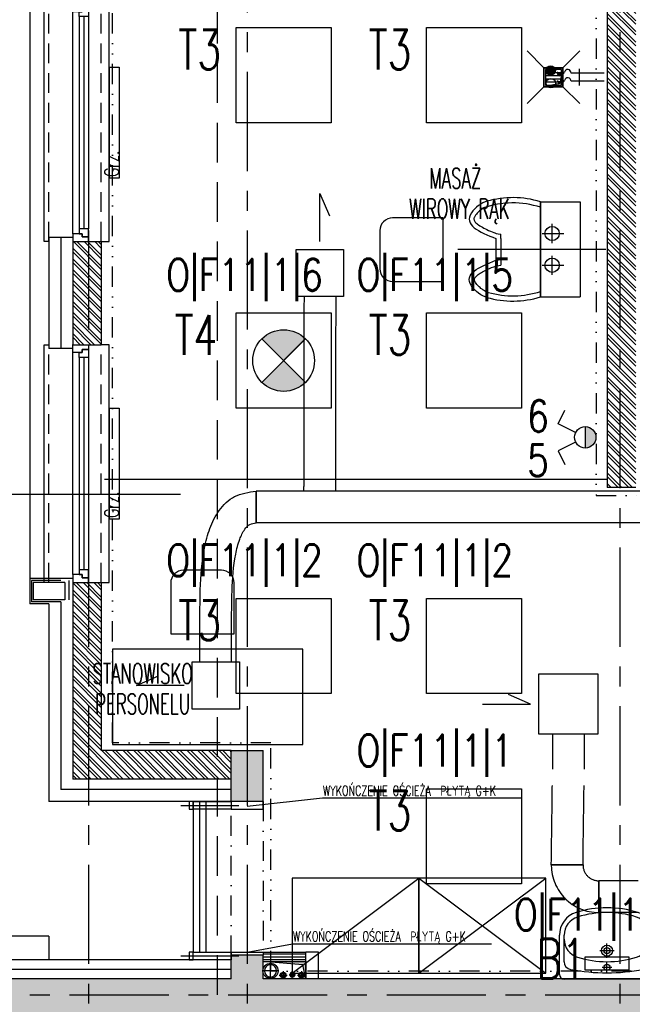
# Model space of a CAD drawing. Extents: x 41755 to 123924, y -112333 to 86187.
# Tile 189 of 256: x 100378 to 100764, y -9067 to -8446. Entities that reach past the tile are written whole.
import ezdxf
from ezdxf.enums import TextEntityAlignment as Align

# ---------------------------------------------------------------- set-up
doc = ezdxf.new("R2010")
doc.units = 0
doc.header["$LTSCALE"] = 50
for name, pattern in [('CENTER', [2, 1.25, -0.25, 0.25, -0.25]), ('CENTER2', [28.575, 19.05, -3.175, 3.175, -3.175]), ('DASHDOT', [1, 0.5, -0.25, 0, -0.25]), ('DASHED', [0.75, 0.5, -0.25]), ('DASHED2', [0.375, 0.25, -0.125]), ('DIVIDE', [31.75, 12.7, -6.35, 0, -6.35, 0, -6.35])]:
    doc.linetypes.add(name, pattern=pattern)
doc.layers.get('0').update_dxf_attribs({"color": 101, "linetype": 'CONTINUOUS'})
for name, color, linetype in [('-A_WOD_KAN', 254, 'CONTINUOUS'), ('Drz---drzwi', 5, 'CONTINUOUS'), ('E-90', 6, 'CONTINUOUS'), ('E35', 6, 'CONTINUOUS'), ('Ins-co', 2, 'CONTINUOUS'), ('Ins-kan', 54, 'CONTINUOUS'), ('Ins-went', 141, 'CONTINUOUS'), ('Ins-wod', 4, 'CONTINUOUS'), ('Okn---okna', 5, 'CONTINUOUS'), ('Opis-pom', 6, 'CONTINUOUS'), ('Os-osie glowne', 1, 'CENTER'), ('Sc-beton', 7, 'CONTINUOUS'), ('Sc-beton-hatch', 86, 'CONTINUOUS'), ('Sc-cegla pustak', 42, 'CONTINUOUS'), ('Sc-cegla pustak-hatch', 8, 'CONTINUOUS'), ('Sc-drewno', 22, 'CONTINUOUS'), ('Sc-gk', 120, 'CONTINUOUS'), ('Sc-izolacja term-styropian', 151, 'STYROPIAN-KA'), ('Sc-nadproza kon', 5, 'DASHED2'), ('Sc-silikat', 61, 'CONTINUOUS'), ('Sc-systemowe', 150, 'CONTINUOUS'), ('Sch-opis', 51, 'CONTINUOUS'), ('Suf-widok', 8, 'CONTINUOUS'), ('W-idok', 8, 'CONTINUOUS'), ('W-idok pod', 5, 'DASHED'), ('W-otwor-strop', 1, 'CONTINUOUS'), ('Wyp-meble', 155, 'CONTINUOUS'), ('Wyp-sanitar', 131, 'CONTINUOUS')]:
    doc.layers.add(name, color=color, linetype=linetype)
doc.styles.add('dwg_opis podstawowy', font='romans.shx', dxfattribs={"width": 0.9})
doc.styles.add('ROMANS', font='romans', dxfattribs={"width": 0.85})
doc.linetypes.add('BATTING', pattern='A,0.0001,-0.1,[134,ltypeshp.shx,S=0.1,R=0,X=-0.1,Y=0],-0.2,[134,ltypeshp.shx,S=0.1,R=180,X=0.1,Y=0],-0.1', length=0.4001)
doc.linetypes.add('STYROPIAN-KA', pattern='A,0.0001,-0.1,[135,ltypeshp.shx,S=0.1,R=0,X=-0.1,Y=0],0,[135,ltypeshp.shx,S=0.1,R=180,X=0.1,Y=0],-0.1', length=0.2001)
doc.linetypes.add('ZIGZAG', pattern='A,0.00254,-5.08,[131,ltypeshp.shx,S=5.08,R=0,X=-5.08,Y=0],-10.16,[131,ltypeshp.shx,S=5.08,R=180,X=5.08,Y=0],-5.08', length=20.32254)

# ---------------------------------------------------------------- blocks, each defined once
blk = doc.blocks.new('_VKDFJGKDFHFJ')
for p, q in [((-28, -150), (-28, 0)), ((-28, 0), (-25, 0)), ((13, 0), (8, 0)), ((13, -150), (13, 0)), ((-10, -145), (-10, -5)), ((-6, -8), (-6, -142)), ((-3, -8), (-3, -142)), ((0, -8), (0, -142)), ((-25, -150), (-28, -150)), ((8, -150), (13, -150))]:
    blk.add_line(p, q)
at = {"linetype": 'DASHED2'}
for p, q in [((8, -150), (8, 0)), ((-25, -150), (-25, 0))]:
    blk.add_line(p, q, dxfattribs=at)
for points in [[(-10, -5), (-10, 0), (0, 0), (0, -3), (-4, -3), (-4, -5)], [(-6, -8), (-6, -5), (-4, -5), (-4, -3), (0, -3), (0, -5), (0, -8)], [(-6, -142), (-6, -145), (-4, -145), (-4, -147), (0, -147), (0, -145), (0, -142)], [(-10, -145), (-10, -150), (0, -150), (0, -147), (-4, -147), (-4, -145)]]:
    blk.add_lwpolyline(points, close=True)
blk = doc.blocks.new('umywalka_60x45')
at = {"ltscale": 25}
for p, q in [((-27, 0), (27, 0)), ((-30, -27.72), (-30, -3)), ((0, -4.5), (0, -10.5)), ((30, -3), (30, -27.72)), ((-27, -27.72), (-27, -11.03)), ((3, -7.5), (-3, -7.5)), ((27, -11.03), (27, -27.72)), ((4.5, -18), (-4.5, -18)), ((0, -13.5), (0, -22.5))]:
    blk.add_line(p, q, dxfattribs=at)
for centre, radius in [((0, -7.5), 2), ((0, -18), 3.5), ((0, -18), 2)]:
    blk.add_circle(centre, radius, dxfattribs=at)
for centre, radius, start, end in [((27, -3), 3, 0, 90), ((-27, -3), 3, 90, 180), ((-22, -11.03), 5, 100.52627, 180), ((0, -129.43), 125.43, 79.47373, 100.52627), ((22, -11.03), 5, 0, 79.47373), ((0, -73.4), 62.4, 72.6871, 107.3129), ((-15, -25.28), 12, 107.3129, 180), ((15, -25.28), 12, 0, 72.6871), ((-15, -27.72), 15, 180, 252.6871), ((-15, -27.72), 12, 180, 252.6871), ((15, -27.72), 12, 287.3129, 0), ((15, -27.72), 15, 287.3129, 0), ((0, 20.4), 65.4, 252.6871, 287.3129), ((0, 20.4), 62.4, 252.6871, 287.3129)]:
    blk.add_arc(centre, radius, start, end, dxfattribs=at)
blk = doc.blocks.new('_gdfjjjjjjjjjjjjjjjjj')
at = {"linetype": 'CENTER2', "ltscale": 0.5}
blk.add_line((-31.83, 0), (4.8, 0), dxfattribs=at)
at = {"ltscale": 2, "flags": 128}
for points in [[(-24, -2.5), (-26.5, -2.5), (-26.5, 2.5), (-24, 2.5), (-24, -2.5)], [(-24, -2.5), (0, -2.5), (0, 2.5), (-24, 2.5)]]:
    blk.add_lwpolyline(points, dxfattribs=at)
blk = doc.blocks.new('_dkjhsjhkfgh')
at = {"layer": 'Ins-went', "ltscale": 2}
for p, q in [((765.64, 1692.62), (765.64, 1695.62)), ((785.64, 1695.62), (785.64, 1692.62)), ((735.64, 1692.62), (735.64, 1672.62)), ((735.64, 1672.62), (735.64, 1692.62)), ((739.64, 1692.62), (735.64, 1692.62)), ((752.64, 1692.62), (739.64, 1692.62)), ((755.64, 1692.62), (752.64, 1692.62)), ((795.64, 1692.62), (755.64, 1692.62)), ((1143.94, 1692.62), (795.64, 1692.62)), ((739.64, 1672.62), (735.64, 1672.62)), ((752.64, 1672.62), (739.64, 1672.62)), ((755.64, 1672.62), (752.64, 1672.62)), ((795.64, 1672.62), (755.64, 1672.62)), ((1143.94, 1672.62), (795.64, 1672.62)), ((700.22, 1584.93), (700.22, 1607.08)), ((720.22, 1584.93), (720.22, 1607.08))]:
    blk.add_line(p, q, dxfattribs=at)
for points in [[(775.84, 1850.1), (775.84, 1880.33), (781.86, 1866.32)], [(690.37, 1570.08), (660.13, 1570.08), (674.14, 1576.1)]]:
    blk.add_lwpolyline(points, dxfattribs=at)
for points in [[(760.99, 1845.1), (790.69, 1845.1), (790.69, 1815.4), (760.99, 1815.4)], [(695.37, 1584.93), (725.07, 1584.93), (725.07, 1555.23), (695.37, 1555.23)]]:
    blk.add_lwpolyline(points, close=True, dxfattribs=at)
for points in [[(765.84, 1815.4), (765.64, 1695.62)], [(785.84, 1815.4), (785.64, 1695.62)], [(700.22, 1607.08), (700.46, 1630.46), (703.15, 1656.72), (706.54, 1669.18), (712.37, 1680.42), (722.08, 1689.21), (735.64, 1692.62)], [(720.22, 1607.08), (720.45, 1629.72), (722.78, 1652.9), (725.31, 1662.26), (728.56, 1668.68), (731.77, 1671.71), (735.64, 1672.62)]]:
    blk.add_spline(points, degree=3, dxfattribs=at)
blk = doc.blocks.new('_ODWODNIENIE_KRATKA')
for p, q in [((-12, 0), (-22.61, 10.61)), ((0, 0), (10.61, 10.61)), ((-11, -2.99), (-1, -2.99)), ((-1, -4.99), (-11, -4.99)), ((-22.61, -22.6), (-12, -11.99)), ((-11, -6.99), (-1, -6.99)), ((-1, -8.99), (-11, -8.99)), ((10.61, -22.6), (0, -11.99))]:
    blk.add_line(p, q)
for points in [[(0, -11.99), (0, 0), (-12, 0), (-12, -11.99)], [(-1, -10.99), (-1, -1), (-11, -1), (-11, -10.99)]]:
    blk.add_lwpolyline(points, close=True)

msp = doc.modelspace()

# ---------------------------------------------------------------- hatches: boundary and pattern name
at = {"layer": 'E35'}
h = msp.add_hatch(color=256, dxfattribs=at)
edge = h.paths.add_edge_path()
edge.add_line((100543.966, -8660.641), (100557.712, -8646.895))
edge.add_ellipse((100543.966, -8660.641), major_axis=(13.746, 13.746), ratio=1, start_angle=360, end_angle=450)
edge.add_line((100530.22, -8646.895), (100543.966, -8660.641))
edge = h.paths.add_edge_path()
edge.add_line((100557.712, -8674.388), (100543.966, -8660.641))
edge.add_line((100543.966, -8660.641), (100530.22, -8674.388))
edge.add_ellipse((100543.966, -8660.641), major_axis=(-13.746, 13.746), ratio=1, start_angle=90, end_angle=180)
msp.add_hatch(color=256, dxfattribs=at).paths.add_polyline_path([(100734.156, -8702.31), (100734.156, -8715.81, 0.4142136), (100740.906, -8709.06, 0.4142136)])
at = {"layer": 'Ins-wod'}
msp.add_hatch(color=256, dxfattribs=at).paths.add_polyline_path([(100715.327, -8477.731, 1), (100709.337, -8477.731, 1)])
at = {"layer": 'Sc-beton-hatch'}
h = msp.add_hatch(dxfattribs=at)
h.set_pattern_fill('ANSI33', color=256, style=0)
h.set_pattern_definition([(45, (48983.4185, 565.478), (-4.49012806, 4.49012806), []), (45, (48987.9087, 565.478), (-4.49012806, 4.49012806), [3.175, -1.5875])])
h.paths.add_polyline_path([(102400.966, -5400.641), (102380.966, -5400.641), (102380.966, -5500.641), (102330.966, -5500.641), (102330.966, -5520.641), (102380.966, -5520.641), (102380.966, -5973.641), (102400.966, -5973.641)])
h.paths.add_polyline_path([(101710.966, -5330.585), (101710.966, -5560.641), (101730.966, -5560.641), (101730.966, -5520.641), (101770.966, -5520.641), (101770.966, -5500.641), (101730.966, -5500.641), (101730.966, -5327.797, 0.0068353), (101990.084, -5287.78), (101987.07, -5268.006, -0.0084051), (101668.963, -5316.121), (101671.621, -5335.944, 0.0010351)])
h.paths.add_polyline_path([(101738.466, -5895.641), (101703.466, -5895.641), (101703.466, -5930.641), (101738.466, -5930.641)])
h.paths.add_polyline_path([(101695.966, -6277.641), (101730.966, -6277.641), (101730.966, -6242.641), (101695.966, -6242.641)])
h.paths.add_polyline_path([(102400.966, -6108.641), (102380.966, -6108.641), (102380.966, -6330.641), (102400.966, -6330.641)])
h.paths.add_polyline_path([(100985.966, -5895.641), (100950.966, -5895.641), (100950.966, -5930.641), (100985.966, -5930.641)], flags=17)
h.paths.add_polyline_path([(100765.966, -5910.641), (100765.966, -5413.927, 0.0063955), (101010.966, -5401.354), (101009.686, -5381.395, -0.0079596), (100705.366, -5396.058), (100706.01, -5416.048, 0.0010422), (100745.966, -5414.677), (100745.966, -6082.641), (100765.966, -6082.641), (100765.966, -5930.641), (100798.966, -5930.641), (100798.966, -5930.637), (100798.966, -5910.641)])
h.paths.add_polyline_path([(100310.966, -6262.641), (100410.966, -6262.641), (100410.966, -6460.641), (100430.966, -6460.641), (100430.966, -6262.641), (100765.966, -6262.641), (100765.966, -6237.641), (100745.966, -6237.641), (100745.966, -6242.641), (100330.966, -6242.641), (100330.966, -5420.801, 0.0010428), (100370.966, -5420.993), (100371.02, -5400.99, -0.0015651), (100310.966, -5400.641)])
h.paths.add_polyline_path([(100970.966, -6242.641), (100950.966, -6242.641), (100950.966, -6900.641), (100927.966, -6900.641), (100927.966, -6920.641), (100950.966, -6920.641), (100950.966, -7503.141), (100970.966, -7503.141), (100970.966, -6920.641), (101261.966, -6920.641), (101261.966, -7235.641), (101281.966, -7235.641), (101334.966, -7235.641), (101334.966, -7215.641), (101281.966, -7215.641), (101281.966, -6900.641), (100970.966, -6900.641)])
h.paths.add_polyline_path([(100410.966, -6710.641), (100430.966, -6710.641), (100430.966, -6610.641), (100410.966, -6610.641)])
h.paths.add_polyline_path([(100410.966, -6960.641), (100430.966, -6960.641), (100430.966, -6920.641), (100470.966, -6920.641), (100470.966, -6900.641), (100430.966, -6900.641), (100430.966, -6860.641), (100410.966, -6860.641)])
h.paths.add_polyline_path([(100790.966, -6920.641), (100790.966, -6900.641), (100725.966, -6900.641), (100725.966, -6920.641)])
h.paths.add_polyline_path([(101334.966, -6920.641), (101334.966, -6900.641), (101281.966, -6900.641), (101281.966, -6920.641)], flags=17)
h.paths.add_polyline_path([(101556.966, -6920.641), (101556.966, -6900.641), (101468.966, -6900.641), (101468.966, -6920.641)])
h.paths.add_polyline_path([(101710.966, -6900.641), (101690.966, -6900.641), (101690.966, -6920.641), (101710.966, -6920.641)])
h.paths.add_polyline_path([(101730.966, -6900.641), (101710.966, -6900.641), (101710.966, -6920.641), (101710.966, -7215.641), (101690.966, -7215.641), (101690.966, -7235.641), (101730.966, -7235.641)])
h.paths.add_polyline_path([(101488.966, -7215.641), (101468.966, -7215.641), (101468.966, -7235.641), (101556.966, -7235.641), (101556.966, -7215.641), (101503.966, -7215.641), (101503.966, -6920.641), (101488.966, -6920.641)])
h.paths.add_polyline_path([(102400.966, -6750.641), (102380.966, -6750.641), (102380.966, -7100.641), (102400.966, -7100.641)])
h.paths.add_polyline_path([(102400.966, -7200.641), (102380.966, -7200.641), (102380.966, -7465.641), (102400.966, -7465.641)])
h.paths.add_polyline_path([(102380.966, -7650.641), (102332.966, -7650.641), (102332.966, -7670.641), (102380.966, -7670.641), (102380.966, -8275.641), (102400.966, -8275.641), (102400.966, -7615.641), (102380.966, -7615.641)])
h.paths.add_polyline_path([(102133.966, -7650.641), (102133.966, -7670.641), (102227.966, -7670.641), (102227.966, -7650.641)])
h.paths.add_polyline_path([(101905.966, -7650.641), (101905.966, -7670.641), (102008.966, -7670.641), (102008.966, -7650.641)])
h.paths.add_polyline_path([(101710.966, -7670.641), (101710.966, -8400.641), (101685.966, -8400.641), (101685.966, -8420.641), (101730.966, -8420.641), (101730.966, -7670.641), (101770.966, -7670.641), (101770.966, -7650.641), (101227.466, -7650.641), (101227.466, -7670.641)])
h.paths.add_polyline_path([(100950.966, -7650.641), (100430.966, -7650.641), (100430.966, -7590.641), (100410.966, -7590.641), (100410.966, -7670.641), (100745.966, -7670.641), (101092.466, -7670.641), (101092.466, -7650.641), (100970.966, -7650.641), (100970.966, -7603.141), (100950.966, -7603.141)])
h.paths.add_polyline_path([(100410.966, -7440.641), (100430.966, -7440.641), (100430.966, -7397.641), (100410.966, -7397.641)])
h.paths.add_polyline_path([(100430.966, -7110.641), (100410.966, -7110.641), (100410.966, -7307.641), (100430.966, -7307.641)])
h.paths.add_polyline_path([(100745.966, -8420.641), (100765.966, -8420.641), (100765.966, -8400.641), (100410.966, -8400.641), (100410.966, -8420.641)])
h.paths.add_polyline_path([(100765.966, -8420.641), (100785.966, -8420.641), (100785.966, -8400.641), (100765.966, -8400.641)])
h.paths.add_polyline_path([(100785.966, -8400.641), (100785.966, -8420.641), (101097.466, -8420.641), (101097.466, -8400.641)])
h.paths.add_polyline_path([(101322.966, -8420.641), (101322.966, -8400.641), (101227.466, -8400.641), (101227.466, -8420.641)], flags=17)
h.paths.add_polyline_path([(101432.966, -8400.641), (101432.966, -8420.641), (101575.966, -8420.641), (101575.966, -8400.641)])
h.paths.add_polyline_path([(101950.966, -8400.641), (101950.966, -8420.641), (102028.966, -8420.641), (102028.966, -8400.641)])
h.paths.add_polyline_path([(102138.966, -8400.641), (102138.966, -8420.641), (102380.966, -8420.641), (102380.966, -8445.641), (102400.966, -8445.641), (102400.966, -8375.641), (102380.966, -8375.641), (102380.966, -8400.641)])
h.paths.add_polyline_path([(102380.966, -8568.641), (102345.966, -8568.641), (102345.966, -8875.141), (102365.966, -8875.141), (102365.966, -8588.641), (102400.966, -8588.641), (102400.966, -8545.641), (102380.966, -8545.641)])
h.paths.add_polyline_path([(102365.966, -8995.141), (102345.966, -8995.141), (102345.966, -9050.641), (101950.966, -9050.641), (101950.966, -9075.641), (102345.966, -9075.641), (102345.966, -9105.641), (102365.966, -9105.641), (102365.966, -9075.641)])
h.paths.add_polyline_path([(102400.966, -9290.641), (102365.966, -9290.641), (102365.966, -9255.641), (102345.966, -9255.641), (102345.966, -9310.641), (102380.966, -9310.641), (102380.966, -9718.141), (102380.966, -9900.641), (101730.966, -9900.641), (101730.966, -9855.641), (101710.966, -9855.641), (101710.966, -9920.641), (102380.966, -9920.641), (102380.966, -10349.912), (102380.966, -10410.641), (102400.966, -10410.641), (102400.966, -10010.641), (102400.966, -9838.141)])
h.paths.add_polyline_path([(101730.966, -9529.641), (101710.966, -9529.641), (101710.966, -9725.641), (101730.966, -9725.641)], flags=17)
h.paths.add_polyline_path([(101710.966, -9419.641), (101730.966, -9419.641), (101730.966, -8640.641), (101710.966, -8640.641), (101710.966, -9050.641), (101414.966, -9050.641), (101414.966, -9075.641), (101710.966, -9075.641)])
h.paths.add_polyline_path([(101263.966, -9050.641), (101263.966, -9075.641), (101304.966, -9075.641), (101304.966, -9050.641)])
h.paths.add_polyline_path([(101041.966, -9075.641), (101041.966, -9050.641), (100925.966, -9050.641), (100925.966, -9075.641)])
h.paths.add_polyline_path([(100825.966, -9075.641), (100825.966, -9050.641), (100530.966, -9050.641), (100530.966, -9035.641), (100510.966, -9035.641), (100510.966, -9050.641), (100270.966, -9050.641), (100270.966, -9075.641), (100510.966, -9075.641), (100510.966, -9471.141), (100530.966, -9471.141), (100530.966, -9075.641)])
h.paths.add_polyline_path([(100530.966, -8906.641), (100510.966, -8906.641), (100510.966, -8938.641), (100530.966, -8938.641)])
h.paths.add_polyline_path([(100220.966, -9075.641), (100220.966, -9050.641), (100170.966, -9050.641), (100170.966, -9075.641)])
h.paths.add_polyline_path([(100120.966, -9075.641), (100120.966, -9050.641), (100070.966, -9050.641), (100070.966, -9075.641)])
h.paths.add_polyline_path([(100020.966, -9075.641), (100020.966, -9050.641), (99970.966, -9050.641), (99970.966, -9075.641)])
h.paths.add_polyline_path([(99920.966, -9075.641), (99920.966, -9050.641), (99880.966, -9050.641), (99880.966, -9957.641), (99980.966, -9957.641), (99980.966, -9972.641), (100000.966, -9972.641), (100000.966, -9937.641), (99900.966, -9937.641), (99900.966, -9075.641)])
h.paths.add_polyline_path([(101041.966, -9396.641), (101041.966, -9378.641), (100927.966, -9378.641), (100927.966, -9396.641)])
h.paths.add_polyline_path([(100510.966, -9725.641), (100530.966, -9725.641), (100530.966, -9571.141), (100510.966, -9571.141)])
h.paths.add_polyline_path([(100000.966, -10090.641), (100000.966, -10072.641), (99980.966, -10072.641), (99980.966, -10090.641), (99780.966, -10090.641), (99780.966, -10445.641), (100510.966, -10445.641), (100510.966, -10485.641), (100530.966, -10485.641), (100530.966, -10445.641), (100580.966, -10445.641), (100580.966, -10425.641), (100530.966, -10425.641), (100530.966, -10270.641), (100510.966, -10270.641), (100510.966, -10425.641), (99800.966, -10425.641), (99800.966, -10110.641), (100510.966, -10110.641), (100510.966, -10120.641), (100530.966, -10120.641), (100530.966, -9855.641), (100510.966, -9855.641), (100510.966, -10090.641)])
h.paths.add_polyline_path([(100970.966, -9920.641), (101087.466, -9920.641), (101087.466, -9900.641), (100750.966, -9900.641), (100750.966, -9920.641), (100950.966, -9920.641), (100950.966, -10425.641), (100730.966, -10425.641), (100730.966, -10445.641), (100790.966, -10445.641), (100790.966, -10485.641), (100810.966, -10485.641), (100810.966, -10445.641), (101070.966, -10445.641), (101070.966, -10425.641), (100970.966, -10425.641)])
h.paths.add_polyline_path([(101197.466, -9900.641), (101197.466, -9920.641), (101261.966, -9920.641), (101261.966, -10425.641), (101220.966, -10425.641), (101220.966, -10445.641), (101802.966, -10445.641), (101802.966, -10425.641), (101281.966, -10425.641), (101281.966, -9900.641)])
h.paths.add_polyline_path([(102365.966, -10445.641), (102365.966, -10425.641), (102320.966, -10425.641), (102320.966, -10445.641)])
h.paths.add_polyline_path([(102383.466, -10428.141), (102365.966, -10445.641), (102400.966, -10445.641)])
h.paths.add_polyline_path([(102365.966, -10410.641), (102365.966, -10445.641), (102383.466, -10428.141)])
h.paths.add_polyline_path([(102365.966, -10410.641), (102383.466, -10428.141), (102400.966, -10410.641)])
h.paths.add_polyline_path([(102400.966, -10410.641), (102383.466, -10428.141), (102400.966, -10445.641)])
at = {"layer": 'Sc-cegla pustak-hatch'}
h = msp.add_hatch(dxfattribs=at)
h.set_pattern_fill('ANSI32', color=256, scale=0.5, angle=90, style=0)
h.set_pattern_definition([(135, (48983.4185, 565.478), (-3.36759605, -3.36759605), []), (135, (48983.4185, 567.723), (-3.36759605, -3.36759605), [])])
h.paths.add_polyline_path([(101775.966, -6918.641), (101775.966, -6900.641), (101730.966, -6900.641), (101730.966, -6918.641)])
h.paths.add_polyline_path([(101950.966, -6918.641), (101950.966, -7430.641), (101968.966, -7430.641), (101968.966, -7403.641), (102042.966, -7403.641), (102050.966, -7403.641), (102050.966, -7411.641), (102042.966, -7411.641), (102042.966, -7430.641), (102068.766, -7430.641), (102068.766, -7412.641), (102060.966, -7412.641), (102060.966, -7385.641), (101968.966, -7385.641), (101968.966, -7036.641), (102033.966, -7036.641), (102033.966, -7018.641), (101968.966, -7018.641), (101968.966, -6900.641), (101905.966, -6900.641), (101905.966, -6918.641)])
h.paths.add_polyline_path([(102133.966, -7018.641), (102133.966, -7036.641), (102380.966, -7036.641), (102380.966, -7018.641)])
h.paths.add_polyline_path([(102380.966, -7430.641), (102380.966, -7412.641), (102168.766, -7412.641), (102168.766, -7430.641)])
h.paths.add_polyline_path([(101950.966, -7898.641), (101968.966, -7898.641), (101968.966, -7670.641), (101950.966, -7670.641)])
h.paths.add_polyline_path([(101078.966, -7412.641), (101078.966, -7144.641), (101060.966, -7144.641), (101060.966, -7430.641), (101261.966, -7430.641), (101261.966, -7473.141), (101279.966, -7473.141), (101279.966, -7402.641), (101261.966, -7402.641), (101261.966, -7412.641)])
h.paths.add_polyline_path([(101279.966, -7235.641), (101261.966, -7235.641), (101261.966, -7302.641), (101279.966, -7302.641)])
h.paths.add_polyline_path([(100885.966, -7412.641), (100885.966, -7430.641), (100950.966, -7430.641), (100950.966, -7412.641)])
h.paths.add_polyline_path([(100785.966, -7430.641), (100785.966, -7412.641), (100727.966, -7412.641), (100727.966, -7430.641)])
h.paths.add_polyline_path([(100637.966, -7430.641), (100637.966, -7412.641), (100430.966, -7412.641), (100430.966, -7430.641)])
h.paths.add_polyline_path([(100410.966, -7790.641), (100428.966, -7790.641), (100428.966, -7670.641), (100410.966, -7670.641)])
h.paths.add_polyline_path([(100410.966, -8005.641), (100428.966, -8005.641), (100428.966, -8000.641), (101023.966, -8000.641), (101023.966, -8064.641), (101041.966, -8064.641), (101041.966, -7926.641), (101023.966, -7926.641), (101023.966, -7982.641), (100765.966, -7982.641), (100765.966, -7900.641), (100747.966, -7900.641), (100747.966, -7982.641), (100428.966, -7982.641), (100428.966, -7940.641), (100410.966, -7940.641)])
h.paths.add_polyline_path([(100765.966, -7670.641), (100747.966, -7670.641), (100747.966, -7800.641), (100765.966, -7800.641)])
h.paths.add_polyline_path([(101041.966, -7670.641), (101023.966, -7670.641), (101023.966, -7826.641), (101041.966, -7826.641)])
h.paths.add_polyline_path([(101279.966, -7603.141), (101261.966, -7603.141), (101261.966, -7650.641), (101279.966, -7650.641)])
h.paths.add_polyline_path([(101279.966, -7670.641), (101261.966, -7670.641), (101261.966, -8400.641), (101279.966, -8400.641), (101279.966, -8004.641), (101575.966, -8004.641), (101575.966, -7986.641), (101279.966, -7986.641)])
h.paths.add_polyline_path([(101041.966, -8164.641), (101023.966, -8164.641), (101023.966, -8400.641), (101041.966, -8400.641)])
h.paths.add_polyline_path([(100428.966, -8155.641), (100410.966, -8155.641), (100410.966, -8220.641), (100428.966, -8220.641)])
h.paths.add_polyline_path([(100410.966, -8400.641), (100428.966, -8400.641), (100428.966, -8370.641), (100410.966, -8370.641)])
h.paths.add_polyline_path([(100428.966, -8435.641), (100428.966, -8420.641), (100410.966, -8420.641), (100410.966, -8435.641)])
h.paths.add_polyline_path([(100410.966, -8650.641), (100428.966, -8650.641), (100428.966, -8585.641), (100410.966, -8585.641)])
h.paths.add_polyline_path([(100410.966, -8924.641), (100510.966, -8924.641), (100510.966, -8906.641), (100428.966, -8906.641), (100428.966, -8800.641), (100410.966, -8800.641)])
h.paths.add_polyline_path([(100747.966, -8740.641), (100765.966, -8740.641), (100765.966, -8432.641), (100747.966, -8432.641)])
h.paths.add_polyline_path([(101023.966, -9050.641), (101041.966, -9050.641), (101041.966, -8895.641), (101023.966, -8895.641)])
h.paths.add_polyline_path([(101023.966, -8795.641), (101041.966, -8795.641), (101041.966, -8420.641), (101023.966, -8420.641)])
h.paths.add_polyline_path([(101710.966, -8004.641), (101710.966, -7986.641), (101685.966, -7986.641), (101685.966, -8004.641)])
h.paths.add_polyline_path([(101977.966, -8028.641), (101977.966, -8102.641), (101950.966, -8102.641), (101950.966, -8400.641), (101968.966, -8400.641), (101968.966, -8120.641), (102380.966, -8120.641), (102380.966, -8102.641), (101995.966, -8102.641), (101995.966, -8010.641), (101968.966, -8010.641), (101968.966, -7988.641), (101950.966, -7988.641), (101950.966, -8028.641)])
h.paths.add_polyline_path([(101968.966, -8658.641), (101968.966, -8420.641), (101950.966, -8420.641), (101950.966, -8640.641), (101905.966, -8640.641), (101905.966, -8658.641)])
h.paths.add_polyline_path([(101950.966, -8778.641), (101950.966, -8796.641), (102345.966, -8796.641), (102345.966, -8778.641)])
h.paths.add_polyline_path([(101657.966, -8640.641), (101657.966, -8658.641), (101695.966, -8658.641), (101710.966, -8658.641), (101710.966, -8640.641)])
h.paths.add_polyline_path([(101775.966, -8658.641), (101775.966, -8640.641), (101730.966, -8640.641), (101730.966, -8658.641)])
h.paths.add_polyline_path([(101547.966, -8658.641), (101547.966, -8640.641), (101465.966, -8640.641), (101465.966, -8595.641), (101447.966, -8595.641), (101447.966, -8640.641), (101432.966, -8640.641), (101432.966, -8658.641)])
h.paths.add_polyline_path([(101465.966, -8420.641), (101447.966, -8420.641), (101447.966, -8465.641), (101465.966, -8465.641)])
h.paths.add_polyline_path([(101263.966, -8640.641), (101263.966, -9050.641), (101281.966, -9050.641), (101281.966, -8658.641), (101322.966, -8658.641), (101322.966, -8640.641)])
h.paths.add_polyline_path([(100530.966, -9378.641), (100530.966, -9396.641), (100747.966, -9396.641), (100747.966, -9662.641), (100530.966, -9662.641), (100530.966, -9680.641), (101041.966, -9680.641), (101041.966, -9586.141), (101023.966, -9586.141), (101023.966, -9662.641), (100765.966, -9662.641), (100765.966, -9396.641), (100927.966, -9396.641), (100927.966, -9378.641)])
h.paths.add_polyline_path([(101041.966, -9396.641), (101023.966, -9396.641), (101023.966, -9486.141), (101041.966, -9486.141)], flags=17)
h.paths.add_polyline_path([(101041.966, -9075.641), (101023.966, -9075.641), (101023.966, -9378.641), (101041.966, -9378.641)])
h.paths.add_polyline_path([(101664.077, -9409.641), (101664.077, -9391.641), (101281.966, -9391.641), (101281.966, -9075.641), (101263.966, -9075.641), (101263.966, -9725.641), (101281.966, -9725.641), (101281.966, -9680.641), (101710.966, -9680.641), (101710.966, -9662.641), (101281.966, -9662.641), (101281.966, -9409.641)])
h.paths.add_polyline_path([(102345.966, -9310.641), (102345.966, -9292.641), (101950.966, -9292.641), (101950.966, -9310.641)])
h.paths.add_polyline_path([(101950.966, -9552.641), (101968.966, -9552.641), (101968.966, -9542.641), (102380.966, -9542.641), (102380.966, -9524.641), (101968.966, -9524.641), (101968.966, -9418.641), (101950.966, -9418.641)])
h.paths.add_polyline_path([(101968.966, -9672.641), (101968.966, -9662.641), (101950.966, -9662.641), (101950.966, -9790.641), (101968.966, -9790.641), (101968.966, -9690.641), (102118.966, -9690.641), (102118.966, -9900.641), (102136.966, -9900.641), (102136.966, -9672.641)])
h.paths.add_polyline_path([(101950.966, -9890.641), (101950.966, -9900.641), (101968.966, -9900.641), (101968.966, -9890.641)])
h.paths.add_polyline_path([(101263.966, -9900.641), (101281.966, -9900.641), (101281.966, -9855.641), (101263.966, -9855.641)])
h.paths.add_polyline_path([(100768.966, -10090.641), (100768.966, -10030.641), (100750.966, -10030.641), (100750.966, -10120.641), (100768.966, -10120.641), (100768.966, -10108.641), (100950.966, -10108.641), (100950.966, -10090.641)])
h.paths.add_polyline_path([(100768.966, -10220.641), (100750.966, -10220.641), (100750.966, -10425.641), (100768.966, -10425.641)])
h.paths.add_polyline_path([(100768.966, -9930.641), (100768.966, -9920.641), (100750.966, -9920.641), (100750.966, -9930.641)])
at = {"layer": 'W-otwor-strop'}
for points in [[(100718.108, -8485.996), (100708.108, -8487.996), (100720.108, -8487.996), (100720.108, -8476.054)], [(100530.966, -9039.641), (100555.966, -9041.641), (100557.966, -9050.641), (100557.966, -9039.641)]]:
    msp.add_hatch(color=256, dxfattribs=at).paths.add_polyline_path(points)

# ---------------------------------------------------------------- linework, layer by layer
at = {"layer": '-A_WOD_KAN', "color": 254}
msp.add_line((100716.454, -8478.848), (100719.039, -8479.286), dxfattribs=at)
at = {"layer": 'Drz---drzwi', "linetype": 'ZIGZAG', "ltscale": 0.02}
msp.add_lwpolyline([(100747.966, -8735.641), (100430.966, -8735.641)], dxfattribs=at)
at = {"layer": 'E35'}
for p, q in [((100530.22, -8646.895), (100557.712, -8674.388)), ((100530.22, -8674.388), (100557.712, -8646.895)), ((100717.084, -8700.512), (100721.358, -8691.976)), ((100728.12, -8706.038), (100717.084, -8700.512)), ((100734.156, -8702.31), (100734.156, -8715.81)), ((100728.12, -8712.082), (100717.084, -8717.608)), ((100717.084, -8717.608), (100721.358, -8726.144)), ((100332.806, -8744.875), (100478.957, -8744.875))]:
    msp.add_line(p, q, dxfattribs=at)
at = {"layer": 'E35', "linetype": 'Continuous', "ltscale": 0.3}
msp.add_line((100531.006, -8673.601), (100556.926, -8647.681), dxfattribs=at)
for points in [[(100513.966, -8450.641), (100573.966, -8450.641), (100573.966, -8510.641), (100513.966, -8510.641)], [(100633.966, -8450.641), (100693.966, -8450.641), (100693.966, -8510.641), (100633.966, -8510.641)], [(100513.966, -8630.641), (100573.966, -8630.641), (100573.966, -8690.641), (100513.966, -8690.641)], [(100633.966, -8630.641), (100693.966, -8630.641), (100693.966, -8690.641), (100633.966, -8690.641)], [(100513.966, -8810.641), (100573.966, -8810.641), (100573.966, -8870.641), (100513.966, -8870.641)], [(100633.966, -8810.641), (100693.966, -8810.641), (100693.966, -8870.641), (100633.966, -8870.641)], [(100633.966, -8930.641), (100693.966, -8930.641), (100693.966, -8990.641), (100633.966, -8990.641)]]:
    msp.add_lwpolyline(points, close=True, dxfattribs=at)
at = {"layer": 'E35'}
msp.add_lwpolyline([(100734.025, -9045.024), (100734.025, -9036.75), (100761.723, -9036.75), (100761.723, -9045.024)], close=True, dxfattribs=at)
for centre, radius in [((100543.966, -8660.641), 19.44), ((100734.156, -8709.06), 6.75)]:
    msp.add_circle(centre, radius, dxfattribs=at)
at = {"layer": 'Ins-co'}
for points in [[(100434.215, -8475.641), (100440.315, -8475.641), (100440.315, -8545.641), (100434.215, -8545.641)], [(100434.215, -8690.641), (100440.315, -8690.641), (100440.315, -8760.641), (100434.215, -8760.641)]]:
    msp.add_lwpolyline(points, close=True, dxfattribs=at)
at = {"layer": 'Ins-kan'}
for p, q in [((100697.501, -8465.399), (100708.108, -8476.006)), ((100730.714, -8465.399), (100720.108, -8476.006)), ((100709.108, -8479.007), (100719.108, -8479.007)), ((100719.108, -8481.007), (100709.108, -8481.007)), ((100708.108, -8487.996), (100697.501, -8498.603)), ((100709.108, -8483.007), (100719.108, -8483.007)), ((100719.108, -8485.007), (100709.108, -8485.007)), ((100720.108, -8487.996), (100730.714, -8498.603))]:
    msp.add_line(p, q, dxfattribs=at)
at = {"layer": 'Ins-kan', "linetype": 'Continuous', "ltscale": 0.3}
for p, q in [((100535.715, -9050.808), (100535.715, -9040.308)), ((100540.965, -9045.558), (100530.465, -9045.558))]:
    msp.add_line(p, q, dxfattribs=at)
at = {"layer": 'Ins-kan'}
for points in [[(100708.108, -8476.006), (100708.108, -8487.996), (100720.108, -8487.996), (100720.108, -8476.006)], [(100709.108, -8477.007), (100709.108, -8486.998), (100719.108, -8486.998), (100719.108, -8477.007)]]:
    msp.add_lwpolyline(points, close=True, dxfattribs=at)
at = {"layer": 'Ins-kan', "linetype": 'Continuous', "ltscale": 0.3}
msp.add_circle((100535.715, -9045.558), 4.77, dxfattribs=at)
at = {"layer": 'Ins-kan', "linetype": 'Continuous', "ltscale": 0.3, "extrusion": (2.17336e-70, 9.7811e-55, -1)}
msp.add_ellipse((100535.715, -9045.558), major_axis=(2.722, 2.722), ratio=1, start_param=3.9269908, end_param=10.2101761, dxfattribs=at)
at = {"layer": 'Ins-went', "linetype": 'DASHED', "ltscale": 2}
for p, q in [((100713.548, -8896.119), (100713.548, -8918.269)), ((100733.548, -8896.119), (100733.548, -8918.269)), ((100732.755, -8978.727), (100712.755, -8978.727)), ((100712.755, -8978.727), (100732.755, -8978.727)), ((100742.755, -8988.727), (100742.755, -9008.727)), ((100742.755, -9008.727), (100742.755, -8988.727)), ((100842.555, -8988.727), (100742.755, -8988.727)), ((100842.555, -9008.727), (100742.755, -9008.727))]:
    msp.add_line(p, q, dxfattribs=at)
msp.add_lwpolyline([(100704.698, -8896.119), (100742.398, -8896.119), (100742.398, -8858.419), (100704.698, -8858.419)], close=True, dxfattribs=at)
msp.add_lwpolyline([(100669.46, -8877.28), (100699.698, -8877.271), (100685.682, -8871.253)], dxfattribs=at)
for radius in [30, 10]:
    msp.add_arc((100742.755, -8978.727), radius, 180, 270, dxfattribs=at)
for points in [[(100712.755, -8978.727), (100713.548, -8918.269)], [(100732.755, -8978.727), (100733.548, -8918.269)]]:
    msp.add_spline(points, degree=3, dxfattribs=at)
at = {"layer": 'Ins-wod'}
for p, q in [((100717.374, -8481.391), (100716.454, -8478.848)), ((100719.039, -8479.286), (100717.374, -8481.391)), ((100746.003, -8479.349), (100725.203, -8479.349)), ((100730.403, -8476.749), (100730.403, -8487.149)), ((100746.003, -8484.549), (100725.203, -8484.549))]:
    msp.add_line(p, q, dxfattribs=at)
at = {"layer": 'Ins-wod', "ltscale": 0.3}
for p, q in [((100543.718, -9045.795), (100543.718, -9050.754)), ((100549.423, -9050.038), (100549.423, -9045.916)), ((100555.143, -9045.795), (100555.143, -9050.754)), ((100541.238, -9048.275), (100546.197, -9048.275)), ((100547.362, -9047.977), (100551.484, -9047.977)), ((100552.663, -9048.275), (100557.622, -9048.275))]:
    msp.add_line(p, q, dxfattribs=at)
at = {"layer": 'Ins-wod'}
for centre in [(100712.332, -8477.731), (100712.488, -8485.662)]:
    msp.add_circle(centre, 2.995, dxfattribs=at)
at = {"layer": 'Ins-wod', "ltscale": 0.3}
for centre, radius in [((100543.718, -9048.275), 1.82), ((100543.718, -9048.275), 1.365), ((100555.143, -9048.275), 1.82), ((100555.143, -9048.275), 1.365), ((100543.718, -9048.275), 1.138), ((100555.143, -9048.275), 1.138)]:
    msp.add_circle(centre, radius, dxfattribs=at)
at = {"layer": 'Ins-wod'}
for centre, radius, start, end in [((100718.756, -8477.714), 2.566, 206.224448, 335.938419), ((100723.134, -8479.169), 2.077, 355.047297, 168.629388), ((100718.756, -8482.914), 2.566, 206.224448, 335.938419), ((100723.134, -8484.369), 2.077, 355.047297, 168.629388)]:
    msp.add_arc(centre, radius, start, end, dxfattribs=at)
at = {"layer": 'Ins-wod', "ltscale": 0.3, "extrusion": (6.27911e-36, -4.28132e-36, -1)}
for major_axis, start_param, end_param in [((-1.088, 1.088), 5.4977892, 11.7809745), ((0.779, 0.779), 3.926992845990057, 10.21017815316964), ((-0.618, 0.618), 5.4977892, 11.7809745)]:
    msp.add_ellipse((100549.423, -9047.977), major_axis=major_axis, ratio=1, start_param=start_param, end_param=end_param, dxfattribs=at)
at = {"layer": 'Ins-wod'}
for points in [[(100719.039, -8479.286), (100717.374, -8481.391), (100716.454, -8478.848)], [(100719.039, -8484.547), (100717.374, -8486.652), (100716.454, -8484.109)]]:
    msp.add_solid(points, dxfattribs=at)
at = {"layer": 'Os-osie glowne'}
for points in [[(100420.966, -4978.641), (100420.966, -10955.641)], [(100520.966, -4978.641), (100520.966, -11025.641)], [(100755.966, -4978.641), (100755.966, -11025.641)], [(99508.966, -9060.641), (111775.966, -9060.641)]]:
    msp.add_lwpolyline(points, dxfattribs=at)
at = {"layer": 'Sc-beton'}
for p, q in [((100510.966, -8938.641), (100510.966, -8906.641)), ((100530.966, -8938.641), (100530.966, -8906.641)), ((100510.966, -9050.641), (100510.966, -9035.641)), ((100530.966, -9050.641), (100530.966, -9035.641))]:
    msp.add_line(p, q, dxfattribs=at)
for points in [[(100510.966, -8906.641), (100530.966, -8906.641)], [(100530.966, -8938.641), (100510.966, -8938.641)], [(100530.966, -9035.641), (100510.966, -9035.641)], [(100510.966, -9050.641), (100270.966, -9050.641)], [(100825.966, -9050.641), (100530.966, -9050.641)]]:
    msp.add_lwpolyline(points, dxfattribs=at)
at = {"layer": 'Sc-cegla pustak'}
for p, q in [((100510.966, -8906.641), (100428.966, -8906.641)), ((100510.966, -8924.641), (100410.966, -8924.641))]:
    msp.add_line(p, q, dxfattribs=at)
for points in [[(100747.966, -8420.641), (100747.966, -8740.641)], [(100410.966, -8585.641), (100410.966, -8650.641)], [(100410.966, -8585.641), (100428.966, -8585.641)], [(100428.966, -8585.641), (100428.966, -8650.641)], [(100410.966, -8650.641), (100428.966, -8650.641)], [(100765.966, -8740.641), (100747.966, -8740.641)], [(100410.966, -8800.641), (100428.966, -8800.641)], [(100410.966, -8800.641), (100410.966, -8924.641)], [(100428.966, -8800.641), (100428.966, -8906.641)]]:
    msp.add_lwpolyline(points, dxfattribs=at)
at = {"layer": 'Sc-drewno'}
for points in [[(100395.966, -9023.641), (100275.966, -9023.641)], [(100395.966, -9023.641), (100395.966, -9038.641)]]:
    msp.add_lwpolyline(points, dxfattribs=at)
at = {"layer": 'Sc-gk'}
for points in [[(100530.966, -9033.641), (100557.966, -9033.641)], [(100530.966, -9034.841), (100557.966, -9034.841)], [(100530.966, -9038.441), (100557.966, -9038.441)], [(100530.966, -9039.641), (100557.966, -9039.641)]]:
    msp.add_lwpolyline(points, dxfattribs=at)
at = {"layer": 'Sc-gk', "linetype": 'BATTING', "ltscale": 0.09}
msp.add_lwpolyline([(100530.966, -9036.641), (100557.966, -9036.641)], dxfattribs=at)
at = {"layer": 'Sc-izolacja term-styropian', "linetype": 'BATTING', "ltscale": 0.35}
msp.add_line((100510.966, -8931.141), (100403.466, -8931.141), dxfattribs=at)
at = {"layer": 'Sc-izolacja term-styropian', "linetype": 'ByBlock'}
msp.add_line((100510.966, -8938.641), (100395.966, -8938.641), dxfattribs=at)
for points in [[(100395.966, -8583.141), (100395.966, -8653.141)], [(100410.966, -8583.141), (100395.966, -8583.141)], [(100410.966, -8653.141), (100395.966, -8653.141)], [(100383.966, -8798.141), (100383.966, -8814.141)], [(100410.966, -8798.141), (100383.966, -8798.141)], [(100385.966, -8800.641), (100385.966, -8811.641)], [(100405.966, -8800.641), (100385.966, -8800.641)], [(100405.966, -8800.641), (100405.966, -8811.641)], [(100395.966, -8814.141), (100383.966, -8814.141)], [(100405.966, -8811.641), (100385.966, -8811.641)], [(100395.966, -8814.141), (100395.966, -8938.641)], [(100510.966, -9038.641), (100275.966, -9038.641)]]:
    msp.add_lwpolyline(points, dxfattribs=at)
at = {"layer": 'Sc-izolacja term-styropian', "linetype": 'BATTING', "ltscale": 0.35}
for points in [[(100403.466, -8583.141), (100403.466, -8653.141)], [(100403.466, -8812.891), (100403.466, -8931.141)]]:
    msp.add_lwpolyline(points, dxfattribs=at)
at = {"layer": 'Sc-izolacja term-styropian', "linetype": 'BATTING', "ltscale": 0.05}
for points in [[(100384.966, -8799.391), (100384.966, -8812.891)], [(100403.466, -8799.391), (100384.966, -8799.391)], [(100403.466, -8812.891), (100384.966, -8812.891)]]:
    msp.add_lwpolyline(points, dxfattribs=at)
at = {"layer": 'Sc-izolacja term-styropian', "linetype": 'BATTING', "ltscale": 0.12}
msp.add_lwpolyline([(100408.466, -8799.391), (100408.466, -8811.641)], dxfattribs=at)
at = {"layer": 'Sc-izolacja term-styropian', "linetype": 'BATTING', "ltscale": 0.3}
msp.add_lwpolyline([(100510.966, -9044.641), (100275.966, -9044.641)], dxfattribs=at)
at = {"layer": 'Sc-nadproza kon', "linetype": 'DASHDOT', "ltscale": 0.5}
for points in [[(100510.966, -9035.641), (100510.966, -8938.641)], [(100530.966, -8938.641), (100530.966, -9035.641)]]:
    msp.add_lwpolyline(points, dxfattribs=at)
at = {"layer": 'Sc-silikat'}
for points in [[(100510.966, -8943.641), (100530.966, -8943.641), (100530.966, -8938.641)], [(100510.966, -9033.641), (100530.966, -9033.641)], [(100530.966, -9033.641), (100530.966, -9035.641)], [(100557.966, -9050.641), (100557.966, -9033.641)], [(100565.966, -9033.641), (100557.966, -9033.641)], [(100565.966, -9050.641), (100565.966, -9033.641)]]:
    msp.add_lwpolyline(points, dxfattribs=at)
at = {"layer": 'Sc-systemowe', "ltscale": 2}
for points in [[(100486.966, -8938.641), (100486.966, -9033.641)], [(100490.966, -8938.641), (100490.966, -9033.641)], [(100494.966, -8938.641), (100494.966, -9033.641)]]:
    msp.add_lwpolyline(points, dxfattribs=at)
at = {"layer": 'Sch-opis'}
for points in [[(100520.966, -8941.755), (100568.531, -8936.503)], [(100568.531, -8936.503), (100694.109, -8936.503)], [(100520.966, -9033.641), (100549.553, -9028.389)], [(100549.553, -9028.389), (100675.13, -9028.389)]]:
    msp.add_lwpolyline(points, dxfattribs=at)
at = {"layer": 'Suf-widok', "linetype": 'DIVIDE', "ltscale": 0.02}
msp.add_lwpolyline([(100535.966, -9045.641), (100535.966, -8901.641), (100435.966, -8901.641), (100435.966, -8425.641), (100740.966, -8425.641), (100740.966, -8745.641), (100770.966, -8745.641), (100770.966, -8448.641), (100793.966, -8448.641), (100793.966, -8425.641), (101018.966, -8425.641), (101018.966, -9045.641)], close=True, dxfattribs=at)
at = {"layer": 'W-idok'}
msp.add_lwpolyline([(100383.966, -7793.141), (100383.966, -8798.141)], dxfattribs=at)
at = {"layer": 'W-idok pod'}
msp.add_lwpolyline([(100430.966, -7685.641), (100501.966, -7685.641), (100501.966, -9500.641), (100500.966, -9500.641), (100500.966, -10075.641)], dxfattribs=at)
at = {"layer": 'W-otwor-strop', "linetype": 'DASHDOT'}
for points in [[(100708.108, -8476.006), (100720.108, -8476.006), (100720.108, -8487.996), (100708.108, -8487.996)], [(100708.108, -8487.996), (100720.108, -8487.996), (100720.108, -8476.054), (100718.108, -8485.996)]]:
    msp.add_lwpolyline(points, close=True, dxfattribs=at)
at = {"layer": 'W-otwor-strop', "ltscale": 0.5}
for points in [[(100557.966, -9050.641), (100530.966, -9050.641), (100530.966, -9039.641), (100557.966, -9039.641)], [(100530.966, -9039.641), (100557.966, -9039.641), (100557.966, -9050.641), (100555.966, -9041.641)]]:
    msp.add_lwpolyline(points, close=True, dxfattribs=at)
at = {"layer": 'Wyp-meble', "ltscale": 0.3}
for p, q in [((100549.256, -9046.976), (100629.256, -8986.976)), ((100629.256, -9046.976), (100709.256, -8986.976)), ((100629.256, -8986.976), (100709.256, -9046.976))]:
    msp.add_line(p, q, dxfattribs=at)
for points in [[(100612.63, -8610.726), (100644.63, -8610.726), (100644.63, -8570.726), (100612.63, -8570.726, 0.4142136), (100604.63, -8578.726), (100604.63, -8602.726, 0.4142136)], [(100472.755, -8800.902), (100472.755, -8832.902), (100512.755, -8832.902), (100512.755, -8800.902, 0.4142136), (100504.755, -8792.902), (100480.755, -8792.902, 0.4142136)]]:
    msp.add_lwpolyline(points, format="xyb", close=True, dxfattribs=at)
for points in [[(100436.026, -8902.742), (100556.026, -8902.742), (100556.026, -8842.742), (100436.026, -8842.742)], [(100549.256, -9046.976), (100629.256, -9046.976), (100629.256, -8986.976), (100549.256, -8986.976)], [(100629.256, -9046.976), (100709.256, -9046.976), (100709.256, -8986.976), (100629.256, -8986.976)]]:
    msp.add_lwpolyline(points, close=True, dxfattribs=at)
at = {"layer": 'Wyp-sanitar'}
for p, q in [((100705.966, -8560.523), (100705.966, -8620.523)), ((100705.966, -8560.523), (100705.966, -8563.023)), ((100705.966, -8560.523), (100730.966, -8560.523)), ((100730.966, -8560.523), (100730.966, -8620.523)), ((100713.288, -8586.542), (100713.288, -8574.523)), ((100680.865, -8583.706), (100680.865, -8580.923)), ((100707.086, -8580.523), (100720.76, -8580.523)), ((100677.865, -8583.706), (100677.865, -8597.341)), ((100680.865, -8583.706), (100680.865, -8597.341)), ((100747.17, -8590.523), (100653.86, -8590.523)), ((100680.865, -8597.341), (100680.865, -8600.397)), ((100713.288, -8606.533), (100713.288, -8594.514)), ((100707.086, -8600.514), (100720.76, -8600.514)), ((100705.966, -8620.523), (100730.966, -8620.523))]:
    msp.add_line(p, q, dxfattribs=at)
msp.add_lwpolyline([(100705.966, -8620.523), (100705.966, -8560.523)], dxfattribs=at)
for centre in [(100713.288, -8580.523), (100713.288, -8600.514), (100713.288, -8600.523)]:
    msp.add_circle(centre, 4.506, dxfattribs=at)
for centre, radius, start, end in [((100688.555, -8617.052), 55.821, 71.825974, 109.441408), ((100688.555, -8617.052), 59.149, 72.881057, 106.083789), ((100688.555, -8563.995), 55.82, 253.916211, 288.174471), ((100688.555, -8563.995), 59.149, 253.916211, 287.118943)]:
    msp.add_arc(centre, radius, start, end, dxfattribs=at)
for points, knots in [([(100672.168, -8560.218), (100669.165, -8560.73), (100653.079, -8573.239), (100667.232, -8579.446), (100677.865, -8583.706)], [4.2693846, 4.2693846, 4.2693846, 4.2693846, 13.7093558, 36.5165419, 36.5165419, 36.5165419, 36.5165419]), ([(100669.975, -8564.413), (100669.87, -8564.48), (100669.763, -8564.55), (100669.126, -8564.974), (100668.583, -8565.376), (100667.328, -8566.403), (100666.63, -8567.055), (100665.665, -8568.094), (100665.334, -8568.491), (100664.555, -8569.538), (100664.269, -8570.098), (100664.017, -8570.834), (100663.974, -8571.074), (100663.949, -8571.494), (100663.966, -8571.677), (100664.058, -8572.065), (100664.135, -8572.272), (100664.387, -8572.742), (100664.564, -8573.004), (100665.039, -8573.57), (100665.337, -8573.872), (100666.397, -8574.801), (100667.328, -8575.454), (100669.531, -8576.753), (100670.801, -8577.402), (100673.559, -8578.685), (100675.046, -8579.321), (100677.373, -8580.277), (100678.173, -8580.6), (100680.865, -8580.923)], [7.7468113, 7.7468113, 7.7468113, 7.7468113, 8.0670629, 8.0670629, 9.6549128, 9.6549128, 11.8675717, 11.8675717, 13.2626426, 13.2626426, 15.8623265, 15.8623265, 17.5947175, 17.5947175, 19.3271085, 19.3271085, 21.0594995, 21.0594995, 22.7918905, 22.7918905, 24.5242815, 24.5242815, 27.9417159, 27.9417159, 31.3591503, 31.3591503, 34.7765847, 34.7765847, 36.5165419, 36.5165419, 36.5165419, 36.5165419]), ([(100672.168, -8620.829), (100669.165, -8620.317), (100653.079, -8607.807), (100667.232, -8601.601), (100677.865, -8597.341)], [4.2693846, 4.2693846, 4.2693846, 4.2693846, 13.7093558, 36.5165419, 36.5165419, 36.5165419, 36.5165419]), ([(100672.721, -8617.583), (100672.657, -8617.572), (100672.567, -8617.553), (100672.185, -8617.445), (100671.793, -8617.295), (100670.909, -8616.858), (100670.416, -8616.573), (100669.401, -8615.907), (100668.879, -8615.525), (100667.637, -8614.524), (100666.931, -8613.873), (100665.94, -8612.821), (100665.594, -8612.411), (100665.035, -8611.663), (100664.825, -8611.33), (100664.516, -8610.742), (100664.416, -8610.49), (100664.29, -8610.063), (100664.263, -8609.889), (100664.247, -8609.584), (100664.257, -8609.451), (100664.311, -8609.174), (100664.356, -8609.029), (100664.505, -8608.695), (100664.611, -8608.507), (100664.904, -8608.09), (100665.092, -8607.862), (100665.802, -8607.121), (100666.47, -8606.569), (100668.123, -8605.445), (100669.106, -8604.872), (100671.295, -8603.733), (100672.501, -8603.166), (100675.454, -8601.865), (100677.251, -8601.133), (100680.865, -8600.397)], [4.2693846, 4.2693846, 4.2693846, 4.2693846, 4.8786067, 4.8786067, 6.4276119, 6.4276119, 7.9766171, 7.9766171, 9.5256224, 9.5256224, 11.7707401, 11.7707401, 13.2337584, 13.2337584, 14.6967766, 14.6967766, 16.1597949, 16.1597949, 17.6228132, 17.6228132, 19.0858314, 19.0858314, 20.5488497, 20.5488497, 22.011868, 22.011868, 23.4748862, 23.4748862, 26.5004132, 26.5004132, 29.5259402, 29.5259402, 32.5514672, 32.5514672, 36.5165419, 36.5165419, 36.5165419, 36.5165419])]:
    msp.add_open_spline(points, degree=3, knots=knots, dxfattribs=at)

# ---------------------------------------------------------------- block references
msp.add_blockref('_dkjhsjhkfgh', (99790.966, -10435.641))
at = {"layer": 'Ins-kan', "rotation": 180}
msp.add_blockref('_ODWODNIENIE_KRATKA', (100708.108, -8487.996), dxfattribs=at)
at = {"layer": 'Okn---okna'}
for p in [(100420.966, -8435.641), (100420.966, -8650.641)]:
    msp.add_blockref('_VKDFJGKDFHFJ', p, dxfattribs=at)
at = {"layer": 'Sc-systemowe', "ltscale": 2, "xscale": -1, "rotation": 180}
for p in [(100510.966, -8941.141), (100510.966, -9036.141)]:
    msp.add_blockref('_gdfjjjjjjjjjjjjjjjjj', p, dxfattribs=at)
at = {"layer": 'Wyp-sanitar', "rotation": 180}
msp.add_blockref('umywalka_60x45', (100747.874, -9050.763), dxfattribs=at)

# ---------------------------------------------------------------- texts
at = {"layer": 'E-90', "style": 'ROMANS', "width": 0.8}
for s, rotation, p in [('O|F11|1|6', 0, (100519.276, -8608.001)), ('O|F11|1|5', 0, (100639.276, -8608.001)), ('6', 360, (100704.375, -8695.634)), ('5', 360, (100704.375, -8723.551)), ('O|F11|1|2', 0, (100519.276, -8788.001)), ('O|F11|1|2', 0, (100639.276, -8788.001)), ('O|F11|1|1', 0, (100639.276, -8908.001)), ('O|F11|1|9', 360, (100738.568, -9011.443))]:
    msp.add_text(s, height=20, rotation=rotation, dxfattribs=at).set_placement(p, align=Align.MIDDLE)
at = {"layer": 'E35', "style": 'ROMANS', "width": 0.7}
for s, p in [('T3', (100491.041, -8464.528)), ('T3', (100611.041, -8464.528)), ('T4', (100488.677, -8644.528)), ('T3', (100611.041, -8644.528)), ('T3', (100491.041, -8824.528)), ('T3', (100611.041, -8824.528)), ('T3', (100611.041, -8944.528))]:
    msp.add_text(s, height=25, rotation=360, dxfattribs=at).set_placement(p, align=Align.MIDDLE)
msp.add_text('B1', height=25, dxfattribs=at).set_placement((100719.019, -9037.872), align=Align.MIDDLE)
at = {"layer": 'Ins-co', "style": 'ROMANS', "width": 0.7}
for p in [(100439.98, -8544.761), (100439.98, -8759.761)]:
    msp.add_text('Grz.', height=9, rotation=90, dxfattribs=at).set_placement(p)
at = {"layer": 'Opis-pom', "style": 'dwg_opis podstawowy', "width": 0.6}
for s, p in [('MASAŻ ', (100654.823, -8545.712)), ('MASAŻ ', (100654.823, -8545.712)), ('WIROWY RĄK', (100654.823, -8564.956)), ('STANOWISKO', (100455.037, -8858.013)), ('STANOWISKO', (100455.037, -8858.013)), ('PERSONELU', (100455.037, -8877.258)), ('PERSONELU', (100455.037, -8877.258))]:
    msp.add_text(s, height=12.75, dxfattribs=at).set_placement(p, align=Align.MIDDLE_CENTER)
at = {"layer": 'Sch-opis', "style": 'ROMANS', "width": 0.7}
for p in [(100568.822, -8935.056), (100549.843, -9026.942)]:
    msp.add_text('WYKOŃCZENIE OŚCIEŻA  PŁYTĄ G+K', height=6.3, dxfattribs=at).set_placement(p)

doc.saveas('drawing.dxf')
